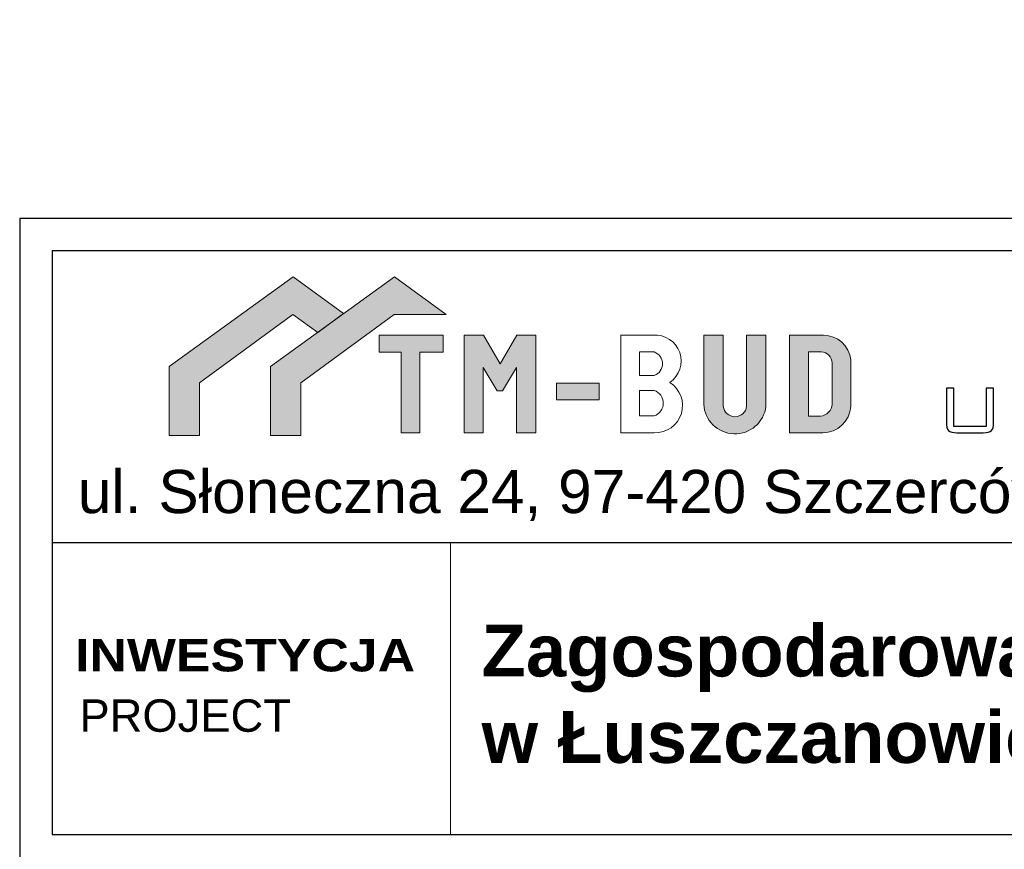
# Model space of a CAD drawing. Header units: millimetres. Extents: x 730 to 10409, y 1134 to 11940.
# Tile 2 of 49: x 5130 to 5586, y 1889 to 2273. Entities that reach past the tile are written whole.
import ezdxf

# ---------------------------------------------------------------- set-up
doc = ezdxf.new("R2010")
doc.units = ezdxf.units.MM
for name, color, linetype in [('_0', 7, 'Continuous'), ('A_opisy_ramka', 7, 'Continuous'), ('A_ramka', 7, 'Continuous')]:
    doc.layers.add(name, color=color, linetype=linetype)
doc.layers.add('wymiar', color=7, linetype='Continuous', lineweight=13)
doc.styles.add('GENERATED_STYLE_2', font='txt')
doc.styles.add('GENERATED_STYLE_6', font='txt')

msp = doc.modelspace()

# ---------------------------------------------------------------- hatches: boundary and pattern name
at = {"layer": '_0', "linetype": 'Continuous', "lineweight": 9}
for color, points in [(150, [(5199.24, 2112.54), (5199.24, 2080.66), (5213.26, 2080.66), (5213.26, 2105.11), (5256.39, 2136.65), (5267.99, 2128.4), (5279.93, 2137.06), (5256.56, 2154.13)]), (10, [(5246.14, 2112.54), (5246.14, 2080.66), (5260.16, 2080.66), (5260.16, 2105.11), (5303.29, 2136.65), (5327.38, 2136.65), (5303.45, 2154.13), (5279.93, 2137.06), (5267.99, 2128.4)]), (256, [(5296.38, 2127.06), (5296.38, 2119.25), (5306.52, 2119.25), (5306.52, 2081.95), (5315.14, 2081.95), (5315.14, 2119.25), (5325.98, 2119.25), (5325.98, 2127.06)]), (256, [(5335.68, 2081.95), (5335.68, 2127.06), (5344.62, 2127.06), (5352.29, 2113.78), (5360.07, 2127.06), (5368.78, 2127.06), (5368.78, 2081.95), (5359.96, 2081.95), (5359.96, 2112.08), (5353.45, 2101.37), (5350.91, 2101.37), (5344.54, 2112.08), (5344.54, 2081.95)]), (256, [(5446.52, 2095.21, 0.92428), (5475.27, 2094.23), (5475.27, 2127.06), (5466.37, 2127.06), (5466.37, 2094.23, -0.895057), (5455.53, 2094.23), (5455.53, 2127.06), (5446.52, 2127.06), (5446.52, 2095.21)]), (256, [(5378.34, 2104.91), (5378.34, 2097.18), (5398.14, 2097.18), (5398.14, 2104.91)])]:
    msp.add_hatch(color=color, dxfattribs=at).paths.add_polyline_path(points)
h = msp.add_hatch(color=256, dxfattribs=at)
h.paths.add_polyline_path([(5486.19, 2127.06), (5486.19, 2081.95), (5501.53, 2081.95, 0.392515), (5514.53, 2094.02), (5514.53, 2115.66, 0.392988), (5501.88, 2127.06)])
h.paths.add_polyline_path([(5494.97, 2089.6), (5494.97, 2119.45), (5500.84, 2119.45, -0.362678), (5505.95, 2114.25), (5505.95, 2095.22, -0.36902), (5500.54, 2089.6)], flags=16)

# ---------------------------------------------------------------- linework, layer by layer
at = {"color": 150, "linetype": 'ByBlock', "lineweight": 9}
msp.add_lwpolyline([(5213.26, 2080.66), (5213.26, 2105.11), (5256.39, 2136.65), (5267.99, 2128.4), (5279.93, 2137.06), (5256.56, 2154.13), (5199.24, 2112.54), (5199.24, 2080.66), (5213.26, 2080.66)], dxfattribs=at)
at = {"color": 10, "linetype": 'ByBlock', "lineweight": 9}
msp.add_lwpolyline([(5260.16, 2080.66), (5260.16, 2105.11), (5303.29, 2136.65), (5327.38, 2136.65), (5303.45, 2154.13), (5246.14, 2112.54), (5246.14, 2080.66), (5260.16, 2080.66)], dxfattribs=at)
at = {"layer": '_0', "linetype": 'ByBlock', "lineweight": 9}
for points in [[(5296.38, 2119.25), (5306.52, 2119.25), (5306.52, 2081.95), (5315.14, 2081.95), (5315.14, 2119.25), (5325.98, 2119.25), (5325.98, 2127.06), (5296.38, 2127.06), (5296.38, 2119.25)], [(5335.68, 2081.95), (5335.68, 2127.06), (5344.62, 2127.06), (5352.29, 2113.78), (5360.07, 2127.06), (5368.78, 2127.06), (5368.78, 2081.95), (5359.96, 2081.95), (5359.96, 2112.08), (5353.45, 2101.37), (5350.91, 2101.37), (5344.54, 2112.08), (5344.54, 2081.95), (5335.68, 2081.95)]]:
    msp.add_lwpolyline(points, dxfattribs=at)
for points in [[(5408.04, 2127.04), (5423.19, 2127.07), (5423.19, 2127.06, -0.772995), (5430.79, 2105.24), (5430.79, 2105.24), (5430.79, 2105.24, -0.767331), (5423.66, 2081.95), (5423.66, 2081.95), (5408.13, 2081.95), (5408.13, 2127.04)], [(5446.52, 2127.06), (5455.53, 2127.06), (5455.53, 2094.23), (5455.53, 2094.23, 0.895057), (5466.37, 2094.23), (5466.37, 2094.23), (5466.37, 2127.06), (5475.27, 2127.06), (5475.27, 2094.23), (5475.27, 2094.23, -0.92428), (5446.52, 2095.21), (5446.52, 2095.21), (5446.52, 2127.06)], [(5486.19, 2127.06), (5501.88, 2127.06), (5501.88, 2127.06, -0.392988), (5514.53, 2115.66), (5514.53, 2115.66), (5514.53, 2094.02), (5514.53, 2094.02, -0.392515), (5501.53, 2081.95), (5501.53, 2081.95), (5486.19, 2081.95), (5486.19, 2127.06)], [(5416.76, 2108.45), (5416.76, 2119.32), (5423.59, 2119.32), (5423.59, 2119.32, -0.708774), (5423.65, 2108.46), (5423.65, 2108.46), (5416.76, 2108.45)], [(5416.76, 2089.73), (5416.76, 2101.52), (5423.59, 2101.52), (5423.59, 2101.52, -0.711748), (5423.65, 2089.74), (5423.65, 2089.74), (5416.76, 2089.73)]]:
    msp.add_lwpolyline(points, format="xyb", dxfattribs=at)
msp.add_lwpolyline([(5494.97, 2119.45), (5500.84, 2119.45, -0.362678), (5505.95, 2114.25), (5505.95, 2095.22, -0.36902), (5500.54, 2089.6), (5494.97, 2089.6)], format="xyb", close=True, dxfattribs=at)
msp.add_lwpolyline([(5378.34, 2104.91), (5398.14, 2104.91), (5398.14, 2097.18), (5378.34, 2097.18)], close=True, dxfattribs=at)
at = {"layer": '_0'}
msp.add_open_spline([(5562.18, 2102.59), (5562.18, 2102.59), (5562.18, 2084.82), (5562.18, 2084.82), (5562.18, 2084.82), (5562.18, 2084.82), (5577.21, 2084.82), (5577.21, 2084.82), (5577.21, 2084.82), (5577.21, 2084.82), (5577.21, 2102.59), (5577.21, 2102.59), (5577.21, 2102.59), (5577.21, 2102.59), (5580.61, 2102.59), (5580.61, 2102.59), (5580.61, 2102.59), (5580.61, 2102.59), (5580.61, 2086.84), (5580.61, 2086.84), (5580.61, 2086.84), (5580.61, 2084.93), (5580.28, 2083.64), (5579.6, 2082.96), (5579.6, 2082.96), (5578.93, 2082.29), (5577.66, 2081.95), (5575.8, 2081.95), (5575.8, 2081.95), (5575.8, 2081.95), (5563.57, 2081.95), (5563.57, 2081.95), (5563.57, 2081.95), (5561.7, 2081.95), (5560.42, 2082.3), (5559.74, 2082.99), (5559.74, 2082.99), (5559.07, 2083.68), (5558.73, 2084.96), (5558.73, 2086.84), (5558.73, 2086.84), (5558.73, 2086.84), (5558.73, 2102.59), (5558.73, 2102.59), (5558.73, 2102.59), (5558.73, 2102.59), (5562.18, 2102.59), (5562.18, 2102.59)], degree=3, knots=[0, 0, 0, 0, 0.083333, 0.083333, 0.083333, 0.083333, 0.166667, 0.166667, 0.166667, 0.166667, 0.25, 0.25, 0.25, 0.25, 0.333333, 0.333333, 0.333333, 0.333333, 0.416667, 0.416667, 0.416667, 0.416667, 0.5, 0.5, 0.5, 0.5, 0.583333, 0.583333, 0.583333, 0.583333, 0.666667, 0.666667, 0.666667, 0.666667, 0.75, 0.75, 0.75, 0.75, 0.833333, 0.833333, 0.833333, 0.833333, 0.916667, 0.916667, 0.916667, 0.916667, 1, 1, 1, 1], dxfattribs=at)
at = {"layer": 'A_ramka', "color": 0, "linetype": 'Continuous', "lineweight": 13}
msp.add_line((5329.35, 1895.99), (5329.35, 2031.03), dxfattribs=at)
at = {"layer": 'A_ramka'}
msp.add_lwpolyline([(6097.08, 2181.07), (5130.13, 2181.07), (5130.12, 1477.21), (5130.12, 1477.21), (5130.12, 1177.12), (6097.08, 1177.12), (6097.08, 2181.07)], dxfattribs=at)
at = {"layer": 'A_ramka', "color": 0}
for points in [[(5145.13, 1895.99), (6082.08, 1895.99), (6082.08, 2166.07), (5145.13, 2166.07)], [(5145.13, 1895.99), (6082.08, 1895.99), (6082.08, 2031.03), (5145.13, 2031.03)]]:
    msp.add_lwpolyline(points, close=True, dxfattribs=at)

# ---------------------------------------------------------------- texts
at = {"layer": 'A_opisy_ramka', "color": 0, "linetype": 'Continuous', "lineweight": 13, "char_height": 15.0046, "attachment_point": 7}
for s, insert, style in [('{\\fArial Black|b1|i0|c238|p34;INWESTYCJA}', (5155.74, 1971.28), 'GENERATED_STYLE_6'), ('{\\fArial|b0|i0|c238|p34;PROJECT}', (5157.77, 1943.34), 'GENERATED_STYLE_2')]:
    msp.add_mtext(s, dxfattribs=dict(at, insert=insert, style=style))
at = {"layer": 'wymiar', "color": 0, "linetype": 'Continuous', "lineweight": 13, "insert": (5156.99, 2041.03), "char_height": 20.0061, "attachment_point": 7, "style": 'GENERATED_STYLE_6'}
msp.add_mtext('{\\fArial|b0|i0|c238|p32;ul. Słoneczna 24, 97-420 Szczerców,}', dxfattribs=at)
at = {"layer": 'wymiar', "color": 0, "insert": (5343.79, 1928.8), "char_height": 24, "attachment_point": 7, "style": 'GENERATED_STYLE_6'}
msp.add_mtext('{\\fArial|b1|i0|c238|p32;Zagospodarowanie terenu skweru \\Pw Łuszczanowicach }', dxfattribs=at)

doc.saveas('drawing.dxf')
